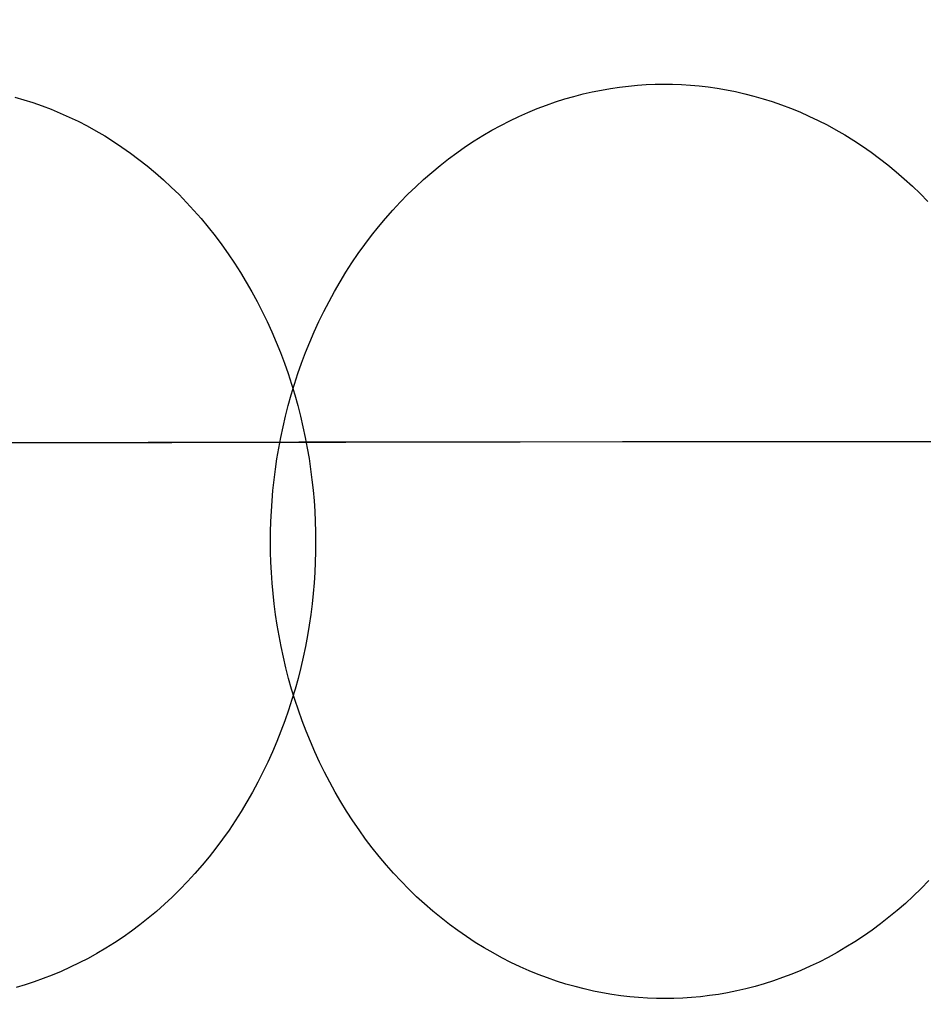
# Model space of a CAD drawing. Header units: millimetres. Extents: x -2852 to 102, y -106 to 97.
# Tile 118 of 256: x -2631 to -2617, y -12 to 3. Entities that reach past the tile are written whole.
import ezdxf

# ---------------------------------------------------------------- set-up
doc = ezdxf.new("R2010")
doc.units = ezdxf.units.MM
doc.header["$MEASUREMENT"] = 0
doc.layers.add('Predefinito', color=5, linetype='Continuous')

msp = doc.modelspace()

# ---------------------------------------------------------------- linework, layer by layer
at = {"layer": 'Predefinito', "extrusion": (-0.001367, 0.999999, 0)}
for points in [[(1899.675, 1028.426), (1950.258, 936.031), (1967.4, 906.576), (1985.127, 877.47), (2004.656, 847.084), (2025.496, 816.669), (2036.395, 801.605), (2047.581, 786.753), (2059.049, 772.174), (2070.848, 757.863), (2082.852, 744.027), (2095.232, 730.528), (2107.74, 717.692), (2114.15, 711.428), (2120.669, 705.279), (2127.105, 699.424), (2133.652, 693.694), (2140.312, 688.097), (2147.091, 682.643), (2153.75, 677.524), (2160.526, 672.56), (2167.421, 667.763), (2174.437, 663.147), (2181.313, 658.884), (2188.305, 654.816), (2195.415, 650.956), (2202.643, 647.32), (2209.738, 644.036), (2216.937, 640.993), (2220.576, 639.566), (2224.24, 638.206), (2227.928, 636.914), (2231.641, 635.692), (2235.831, 634.409), (2240.048, 633.217), (2244.289, 632.118), (2248.553, 631.112), (2252.587, 630.248), (2256.638, 629.466), (2260.704, 628.764), (2264.783, 628.142), (2268.847, 627.604), (2272.92, 627.144), (2277, 626.761), (2281.087, 626.455), (2285.18, 626.225), (2289.276, 626.069), (2293.374, 625.988), (2297.474, 625.98), (2305.647, 626.178), (2313.808, 626.656), (2321.95, 627.406), (2330.063, 628.419), (2338.132, 629.686), (2346.159, 631.199), (2354.138, 632.953), (2362.062, 634.938), (2369.891, 637.139), (2377.656, 639.556), (2385.353, 642.184), (2392.976, 645.017), (2400.435, 648.013), (2407.813, 651.2), (2415.108, 654.575), (2422.316, 658.133), (2429.278, 661.787), (2436.148, 665.612), (2442.922, 669.605), (2449.594, 673.764), (2455.744, 677.809), (2461.797, 681.998), (2467.747, 686.333), (2473.588, 690.813), (2480.985, 696.836), (2488.178, 703.101), (2491.988, 706.596), (2495.734, 710.158), (2499.416, 713.788), (2503.033, 717.481), (2509.946, 724.917), (2516.606, 732.58), (2522.96, 740.381), (2529.076, 748.372), (2534.957, 756.525), (2540.622, 764.832), (2546.118, 773.325), (2551.424, 781.935), (2556.66, 790.821), (2561.74, 799.799), (2571.51, 817.968), (2626.828, 928.194), (2638.541, 949.732), (2651.216, 971.672), (2674.704, 1009.524), (2677.832, 1014.879), (2679.262, 1017.451), (2680.646, 1020.045), (2681.888, 1022.497), (2683.068, 1024.979), (2684.056, 1027.223), (2684.522, 1028.357), (2684.967, 1029.499)], [(1899.675, 1028.426), (1950.258, 936.031), (1967.4, 906.576), (1985.127, 877.47), (2004.656, 847.084), (2025.496, 816.669), (2036.395, 801.605), (2047.581, 786.753), (2059.049, 772.174), (2070.848, 757.863), (2082.852, 744.027), (2095.232, 730.528), (2107.74, 717.692), (2114.15, 711.428), (2120.669, 705.279), (2127.105, 699.424), (2133.652, 693.694), (2140.312, 688.097), (2147.091, 682.643), (2153.75, 677.524), (2160.526, 672.56), (2167.421, 667.763), (2174.437, 663.147), (2181.313, 658.884), (2188.305, 654.816), (2195.415, 650.956), (2202.643, 647.32), (2209.738, 644.036), (2216.937, 640.993), (2220.576, 639.566), (2224.24, 638.206), (2227.928, 636.914), (2231.641, 635.692), (2235.831, 634.409), (2240.048, 633.217), (2244.289, 632.118), (2248.553, 631.112), (2252.587, 630.248), (2256.638, 629.466), (2260.704, 628.764), (2264.783, 628.142), (2268.847, 627.604), (2272.92, 627.144), (2277, 626.761), (2281.087, 626.455), (2285.18, 626.225), (2289.276, 626.069), (2293.374, 625.988), (2297.474, 625.98), (2305.647, 626.178), (2313.808, 626.656), (2321.95, 627.406), (2330.063, 628.419), (2338.132, 629.686), (2346.159, 631.199), (2354.138, 632.953), (2362.062, 634.938), (2369.891, 637.139), (2377.656, 639.556), (2385.353, 642.184), (2392.976, 645.017), (2400.435, 648.013), (2407.813, 651.2), (2415.108, 654.575), (2422.316, 658.133), (2429.278, 661.787), (2436.148, 665.612), (2442.922, 669.605), (2449.594, 673.764), (2455.744, 677.809), (2461.797, 681.998), (2467.747, 686.333), (2473.588, 690.813), (2480.985, 696.836), (2488.178, 703.101), (2491.988, 706.596), (2495.734, 710.158), (2499.416, 713.788), (2503.033, 717.481), (2509.946, 724.917), (2516.606, 732.58), (2522.96, 740.381), (2529.076, 748.372), (2534.957, 756.525), (2540.622, 764.832), (2546.118, 773.325), (2551.424, 781.935), (2556.66, 790.821), (2561.74, 799.799), (2571.51, 817.968), (2626.828, 928.194), (2638.541, 949.732), (2651.216, 971.672), (2674.704, 1009.524), (2677.832, 1014.879), (2679.262, 1017.451), (2680.646, 1020.045), (2681.888, 1022.497), (2683.068, 1024.979), (2684.056, 1027.223), (2684.522, 1028.357), (2684.967, 1029.499)], [(1893.351, 1025.423), (1943.996, 932.904), (1961.196, 903.334), (1978.994, 874.095), (1998.617, 843.546), (2019.574, 812.937), (2030.542, 797.765), (2041.807, 782.796), (2053.363, 768.091), (2065.262, 753.644), (2077.379, 739.663), (2089.888, 726.008), (2102.541, 713.005), (2109.032, 706.653), (2115.637, 700.412), (2122.165, 694.465), (2128.81, 688.638), (2135.576, 682.942), (2142.469, 677.386), (2149.248, 672.164), (2156.152, 667.094), (2163.186, 662.189), (2170.353, 657.462), (2177.385, 653.09), (2184.546, 648.911), (2191.838, 644.939), (2199.261, 641.191), (2206.559, 637.799), (2213.976, 634.65), (2217.729, 633.171), (2221.511, 631.76), (2225.321, 630.418), (2229.159, 629.147), (2233.493, 627.811), (2237.855, 626.569), (2242.242, 625.424), (2246.651, 624.375), (2250.821, 623.475), (2255.007, 622.658), (2259.209, 621.925), (2263.423, 621.276), (2267.619, 620.713), (2271.823, 620.23), (2276.035, 619.828), (2280.251, 619.505), (2284.472, 619.261), (2288.695, 619.094), (2292.918, 619.003), (2297.141, 618.988), (2305.557, 619.179), (2313.955, 619.658), (2322.326, 620.416), (2330.662, 621.445), (2338.948, 622.733), (2347.185, 624.275), (2355.367, 626.062), (2363.489, 628.086), (2371.51, 630.329), (2379.462, 632.793), (2387.341, 635.472), (2395.142, 638.361), (2402.771, 641.415), (2410.318, 644.664), (2417.778, 648.104), (2425.148, 651.731), (2432.267, 655.457), (2439.292, 659.357), (2446.219, 663.43), (2453.044, 667.673), (2459.337, 671.801), (2465.533, 676.078), (2471.626, 680.506), (2477.611, 685.085), (2485.196, 691.244), (2492.573, 697.653), (2496.48, 701.227), (2500.322, 704.871), (2504.098, 708.583), (2507.806, 712.361), (2514.89, 719.962), (2521.71, 727.789), (2528.21, 735.751), (2534.46, 743.898), (2540.461, 752.2), (2546.234, 760.647), (2551.824, 769.271), (2557.214, 778.001), (2562.522, 786.996), (2567.664, 796.07), (2577.527, 814.391), (2632.823, 924.581), (2644.452, 945.982), (2657.018, 967.756), (2680.503, 1005.603), (2683.726, 1011.103), (2686.673, 1016.486), (2687.995, 1019.076), (2689.269, 1021.731), (2690.354, 1024.169), (2690.875, 1025.417), (2691.378, 1026.687)], [(1893.351, 1025.423), (1943.996, 932.904), (1961.196, 903.334), (1978.994, 874.095), (1998.617, 843.546), (2019.574, 812.937), (2030.542, 797.765), (2041.807, 782.796), (2053.363, 768.091), (2065.262, 753.644), (2077.379, 739.663), (2089.888, 726.008), (2102.541, 713.005), (2109.032, 706.653), (2115.637, 700.412), (2122.165, 694.465), (2128.81, 688.638), (2135.576, 682.942), (2142.469, 677.386), (2149.248, 672.164), (2156.152, 667.094), (2163.186, 662.189), (2170.353, 657.462), (2177.385, 653.09), (2184.546, 648.911), (2191.838, 644.939), (2199.261, 641.191), (2206.559, 637.799), (2213.976, 634.65), (2217.729, 633.171), (2221.511, 631.76), (2225.321, 630.418), (2229.159, 629.147), (2233.493, 627.811), (2237.855, 626.569), (2242.242, 625.424), (2246.651, 624.375), (2250.821, 623.475), (2255.007, 622.658), (2259.209, 621.925), (2263.423, 621.276), (2267.619, 620.713), (2271.823, 620.23), (2276.035, 619.828), (2280.251, 619.505), (2284.472, 619.261), (2288.695, 619.094), (2292.918, 619.003), (2297.141, 618.988), (2305.557, 619.179), (2313.955, 619.658), (2322.326, 620.416), (2330.662, 621.445), (2338.948, 622.733), (2347.185, 624.275), (2355.367, 626.062), (2363.489, 628.086), (2371.51, 630.329), (2379.462, 632.793), (2387.341, 635.472), (2395.142, 638.361), (2402.771, 641.415), (2410.318, 644.664), (2417.778, 648.104), (2425.148, 651.731), (2432.267, 655.457), (2439.292, 659.357), (2446.219, 663.43), (2453.044, 667.673), (2459.337, 671.801), (2465.533, 676.078), (2471.626, 680.506), (2477.611, 685.085), (2485.196, 691.244), (2492.573, 697.653), (2496.48, 701.227), (2500.322, 704.871), (2504.098, 708.583), (2507.806, 712.361), (2514.89, 719.962), (2521.71, 727.789), (2528.21, 735.751), (2534.46, 743.898), (2540.461, 752.2), (2546.234, 760.647), (2551.824, 769.271), (2557.214, 778.001), (2562.522, 786.996), (2567.664, 796.07), (2577.527, 814.391), (2632.823, 924.581), (2644.452, 945.982), (2657.018, 967.756), (2680.503, 1005.603), (2683.726, 1011.103), (2686.673, 1016.486), (2687.995, 1019.076), (2689.269, 1021.731), (2690.354, 1024.169), (2690.875, 1025.417), (2691.378, 1026.687)], [(2685.094, 1029.656), (2684.653, 1028.514), (2684.179, 1027.354), (2683.136, 1024.978), (2681.976, 1022.534), (2680.708, 1020.029), (2679.342, 1017.466), (2677.888, 1014.851), (2674.755, 1009.486), (2647.236, 964.812), (2634.885, 943.007), (2623.438, 921.608), (2573.472, 821.606), (2563.678, 803.183), (2553.533, 785.345), (2548.272, 776.653), (2542.857, 768.118), (2537.263, 759.741), (2531.47, 751.527), (2525.454, 743.478), (2519.193, 735.598), (2512.666, 727.889), (2505.848, 720.356), (2498.718, 713.001), (2495.03, 709.391), (2491.254, 705.827), (2487.39, 702.309), (2483.433, 698.838), (2479.382, 695.414), (2475.233, 692.037), (2469.344, 687.456), (2463.27, 682.973), (2457.021, 678.599), (2450.604, 674.339), (2444.025, 670.203), (2437.294, 666.199), (2430.418, 662.334), (2423.403, 658.618), (2416.259, 655.058), (2408.992, 651.662), (2401.61, 648.438), (2394.122, 645.395), (2386.533, 642.541), (2378.853, 639.883), (2371.089, 637.431), (2363.249, 635.192), (2355.339, 633.174), (2347.369, 631.385), (2339.345, 629.834), (2331.275, 628.529), (2323.167, 627.478), (2315.028, 626.688), (2306.867, 626.169), (2298.69, 625.929), (2294.598, 625.915), (2290.506, 625.974), (2286.413, 626.107), (2282.321, 626.315), (2278.232, 626.598), (2274.145, 626.958), (2270.062, 627.395), (2265.984, 627.912), (2261.911, 628.508), (2257.846, 629.185), (2253.788, 629.943), (2249.738, 630.785), (2245.698, 631.71), (2241.669, 632.721), (2237.651, 633.817), (2233.646, 635), (2229.972, 636.166), (2226.309, 637.405), (2222.658, 638.717), (2219.018, 640.1), (2215.391, 641.554), (2211.775, 643.077), (2204.58, 646.326), (2197.435, 649.84), (2190.34, 653.611), (2183.297, 657.63), (2176.306, 661.888), (2169.369, 666.379), (2162.486, 671.093), (2155.659, 676.022), (2148.889, 681.158), (2142.175, 686.492), (2135.521, 692.017), (2128.926, 697.724), (2122.392, 703.605), (2115.919, 709.651), (2109.508, 715.854), (2096.88, 728.7), (2084.513, 742.076), (2072.418, 755.915), (2060.6, 770.152), (2049.07, 784.721), (2037.834, 799.554), (2026.9, 814.587), (2005.974, 844.986), (1986.355, 875.387), (1968.108, 905.263), (1951.298, 934.083), (1899.711, 1028.227)], [(2685.094, 1029.656), (2684.653, 1028.514), (2684.179, 1027.354), (2683.136, 1024.978), (2681.976, 1022.534), (2680.708, 1020.029), (2679.342, 1017.466), (2677.888, 1014.851), (2674.755, 1009.486), (2647.236, 964.812), (2634.885, 943.007), (2623.438, 921.608), (2573.472, 821.606), (2563.678, 803.183), (2553.533, 785.345), (2548.272, 776.653), (2542.857, 768.118), (2537.263, 759.741), (2531.47, 751.527), (2525.454, 743.478), (2519.193, 735.598), (2512.666, 727.889), (2505.848, 720.356), (2498.718, 713.001), (2495.03, 709.391), (2491.254, 705.827), (2487.39, 702.309), (2483.433, 698.838), (2479.382, 695.414), (2475.233, 692.037), (2469.344, 687.456), (2463.27, 682.973), (2457.021, 678.599), (2450.604, 674.339), (2444.025, 670.203), (2437.294, 666.199), (2430.418, 662.334), (2423.403, 658.618), (2416.259, 655.058), (2408.992, 651.662), (2401.61, 648.438), (2394.122, 645.395), (2386.533, 642.541), (2378.853, 639.883), (2371.089, 637.431), (2363.249, 635.192), (2355.339, 633.174), (2347.369, 631.385), (2339.345, 629.834), (2331.275, 628.529), (2323.167, 627.478), (2315.028, 626.688), (2306.867, 626.169), (2298.69, 625.929), (2294.598, 625.915), (2290.506, 625.974), (2286.413, 626.107), (2282.321, 626.315), (2278.232, 626.598), (2274.145, 626.958), (2270.062, 627.395), (2265.984, 627.912), (2261.911, 628.508), (2257.846, 629.185), (2253.788, 629.943), (2249.738, 630.785), (2245.698, 631.71), (2241.669, 632.721), (2237.651, 633.817), (2233.646, 635), (2229.972, 636.166), (2226.309, 637.405), (2222.658, 638.717), (2219.018, 640.1), (2215.391, 641.554), (2211.775, 643.077), (2204.58, 646.326), (2197.435, 649.84), (2190.34, 653.611), (2183.297, 657.63), (2176.306, 661.888), (2169.369, 666.379), (2162.486, 671.093), (2155.659, 676.022), (2148.889, 681.158), (2142.175, 686.492), (2135.521, 692.017), (2128.926, 697.724), (2122.392, 703.605), (2115.919, 709.651), (2109.508, 715.854), (2096.88, 728.7), (2084.513, 742.076), (2072.418, 755.915), (2060.6, 770.152), (2049.07, 784.721), (2037.834, 799.554), (2026.9, 814.587), (2005.974, 844.986), (1986.355, 875.387), (1968.108, 905.263), (1951.298, 934.083), (1899.711, 1028.227)], [(1905.998, 1031.428), (1956.521, 939.158), (1973.605, 909.817), (1991.259, 880.845), (2010.696, 850.623), (2031.419, 820.401), (2042.247, 805.445), (2053.356, 790.71), (2064.735, 776.257), (2076.434, 762.081), (2088.326, 748.391), (2100.577, 735.049), (2112.94, 722.379), (2119.268, 716.204), (2125.7, 710.146), (2132.045, 704.384), (2138.494, 698.749), (2145.048, 693.251), (2151.712, 687.9), (2158.253, 682.884), (2164.9, 678.025), (2171.656, 673.337), (2178.522, 668.832), (2185.241, 664.679), (2192.064, 660.721), (2198.993, 656.973), (2206.025, 653.449), (2212.916, 650.273), (2219.899, 647.335), (2223.423, 645.961), (2226.969, 644.652), (2230.536, 643.41), (2234.124, 642.237), (2238.17, 641.007), (2242.241, 639.865), (2246.337, 638.812), (2250.455, 637.848), (2254.353, 637.022), (2258.268, 636.273), (2262.199, 635.602), (2266.144, 635.009), (2270.075, 634.496), (2274.016, 634.058), (2277.966, 633.694), (2281.924, 633.405), (2285.888, 633.189), (2289.857, 633.045), (2293.83, 632.973), (2297.806, 632.972), (2305.737, 633.178), (2313.662, 633.655), (2321.574, 634.396), (2329.464, 635.393), (2337.317, 636.638), (2345.134, 638.124), (2352.908, 639.844), (2360.634, 641.791), (2368.271, 643.949), (2375.85, 646.319), (2383.365, 648.896), (2390.811, 651.674), (2398.098, 654.612), (2405.308, 657.737), (2412.438, 661.046), (2419.484, 664.534), (2426.289, 668.117), (2433.005, 671.866), (2439.624, 675.779), (2446.144, 679.855), (2452.151, 683.816), (2458.061, 687.918), (2463.868, 692.16), (2469.565, 696.541), (2476.774, 702.428), (2483.783, 708.55), (2487.496, 711.964), (2491.146, 715.445), (2494.735, 718.992), (2498.261, 722.602), (2505.002, 729.873), (2511.502, 737.37), (2517.71, 745.011), (2523.692, 752.846), (2529.453, 760.85), (2535.011, 769.017), (2540.411, 777.379), (2545.634, 785.869), (2550.797, 794.646), (2555.815, 803.528), (2565.493, 821.545), (2620.832, 931.806), (2632.631, 953.483), (2645.413, 975.588), (2668.906, 1013.445), (2671.937, 1018.654), (2673.307, 1021.13), (2674.619, 1023.605), (2675.781, 1025.918), (2676.867, 1028.226), (2677.757, 1030.277), (2678.17, 1031.297), (2678.557, 1032.31)], [(1905.998, 1031.428), (1956.521, 939.158), (1973.605, 909.817), (1991.259, 880.845), (2010.696, 850.623), (2031.419, 820.401), (2042.247, 805.445), (2053.356, 790.71), (2064.735, 776.257), (2076.434, 762.081), (2088.326, 748.391), (2100.577, 735.049), (2112.94, 722.379), (2119.268, 716.204), (2125.7, 710.146), (2132.045, 704.384), (2138.494, 698.749), (2145.048, 693.251), (2151.712, 687.9), (2158.253, 682.884), (2164.9, 678.025), (2171.656, 673.337), (2178.522, 668.832), (2185.241, 664.679), (2192.064, 660.721), (2198.993, 656.973), (2206.025, 653.449), (2212.916, 650.273), (2219.899, 647.335), (2223.423, 645.961), (2226.969, 644.652), (2230.536, 643.41), (2234.124, 642.237), (2238.17, 641.007), (2242.241, 639.865), (2246.337, 638.812), (2250.455, 637.848), (2254.353, 637.022), (2258.268, 636.273), (2262.199, 635.602), (2266.144, 635.009), (2270.075, 634.496), (2274.016, 634.058), (2277.966, 633.694), (2281.924, 633.405), (2285.888, 633.189), (2289.857, 633.045), (2293.83, 632.973), (2297.806, 632.972), (2305.737, 633.178), (2313.662, 633.655), (2321.574, 634.396), (2329.464, 635.393), (2337.317, 636.638), (2345.134, 638.124), (2352.908, 639.844), (2360.634, 641.791), (2368.271, 643.949), (2375.85, 646.319), (2383.365, 648.896), (2390.811, 651.674), (2398.098, 654.612), (2405.308, 657.737), (2412.438, 661.046), (2419.484, 664.534), (2426.289, 668.117), (2433.005, 671.866), (2439.624, 675.779), (2446.144, 679.855), (2452.151, 683.816), (2458.061, 687.918), (2463.868, 692.16), (2469.565, 696.541), (2476.774, 702.428), (2483.783, 708.55), (2487.496, 711.964), (2491.146, 715.445), (2494.735, 718.992), (2498.261, 722.602), (2505.002, 729.873), (2511.502, 737.37), (2517.71, 745.011), (2523.692, 752.846), (2529.453, 760.85), (2535.011, 769.017), (2540.411, 777.379), (2545.634, 785.869), (2550.797, 794.646), (2555.815, 803.528), (2565.493, 821.545), (2620.832, 931.806), (2632.631, 953.483), (2645.413, 975.588), (2668.906, 1013.445), (2671.937, 1018.654), (2673.307, 1021.13), (2674.619, 1023.605), (2675.781, 1025.918), (2676.867, 1028.226), (2677.757, 1030.277), (2678.17, 1031.297), (2678.557, 1032.31)], [(1899.675, 1028.426), (1950.258, 936.031), (1967.4, 906.576), (1985.127, 877.47), (2004.656, 847.084), (2025.496, 816.669), (2036.395, 801.605), (2047.581, 786.753), (2059.049, 772.174), (2070.848, 757.863), (2082.852, 744.027), (2095.232, 730.528), (2107.74, 717.692), (2114.15, 711.428), (2120.669, 705.279), (2127.105, 699.424), (2133.652, 693.694), (2140.312, 688.097), (2147.091, 682.643), (2153.75, 677.524), (2160.526, 672.56), (2167.421, 667.763), (2174.437, 663.147), (2181.313, 658.884), (2188.305, 654.816), (2195.415, 650.956), (2202.643, 647.32), (2209.738, 644.036), (2216.937, 640.993), (2220.576, 639.566), (2224.24, 638.206), (2227.928, 636.914), (2231.641, 635.692), (2235.831, 634.409), (2240.048, 633.217), (2244.289, 632.118), (2248.553, 631.112), (2252.587, 630.248), (2256.638, 629.466), (2260.704, 628.764), (2264.783, 628.142), (2268.847, 627.604), (2272.92, 627.144), (2277, 626.761), (2281.087, 626.455), (2285.18, 626.225), (2289.276, 626.069), (2293.374, 625.988), (2297.474, 625.98), (2305.647, 626.178), (2313.808, 626.656), (2321.95, 627.406), (2330.063, 628.419), (2338.132, 629.686), (2346.159, 631.199), (2354.138, 632.953), (2362.062, 634.938), (2369.891, 637.139), (2377.656, 639.556), (2385.353, 642.184), (2392.976, 645.017), (2400.435, 648.013), (2407.813, 651.2), (2415.108, 654.575), (2422.316, 658.133), (2429.278, 661.787), (2436.148, 665.612), (2442.922, 669.605), (2449.594, 673.764), (2455.744, 677.809), (2461.797, 681.998), (2467.747, 686.333), (2473.588, 690.813), (2480.985, 696.836), (2488.178, 703.101), (2491.988, 706.596), (2495.734, 710.158), (2499.416, 713.788), (2503.033, 717.481), (2509.946, 724.917), (2516.606, 732.58), (2522.96, 740.381), (2529.076, 748.372), (2534.957, 756.525), (2540.622, 764.832), (2546.118, 773.325), (2551.424, 781.935), (2556.66, 790.821), (2561.74, 799.799), (2571.51, 817.968), (2626.828, 928.194), (2638.541, 949.732), (2651.216, 971.672), (2674.704, 1009.524), (2677.832, 1014.879), (2679.262, 1017.451), (2680.646, 1020.045), (2681.888, 1022.497), (2683.068, 1024.979), (2684.056, 1027.223), (2684.522, 1028.357), (2684.967, 1029.499)], [(1899.675, 1028.426), (1950.258, 936.031), (1967.4, 906.576), (1985.127, 877.47), (2004.656, 847.084), (2025.496, 816.669), (2036.395, 801.605), (2047.581, 786.753), (2059.049, 772.174), (2070.848, 757.863), (2082.852, 744.027), (2095.232, 730.528), (2107.74, 717.692), (2114.15, 711.428), (2120.669, 705.279), (2127.105, 699.424), (2133.652, 693.694), (2140.312, 688.097), (2147.091, 682.643), (2153.75, 677.524), (2160.526, 672.56), (2167.421, 667.763), (2174.437, 663.147), (2181.313, 658.884), (2188.305, 654.816), (2195.415, 650.956), (2202.643, 647.32), (2209.738, 644.036), (2216.937, 640.993), (2220.576, 639.566), (2224.24, 638.206), (2227.928, 636.914), (2231.641, 635.692), (2235.831, 634.409), (2240.048, 633.217), (2244.289, 632.118), (2248.553, 631.112), (2252.587, 630.248), (2256.638, 629.466), (2260.704, 628.764), (2264.783, 628.142), (2268.847, 627.604), (2272.92, 627.144), (2277, 626.761), (2281.087, 626.455), (2285.18, 626.225), (2289.276, 626.069), (2293.374, 625.988), (2297.474, 625.98), (2305.647, 626.178), (2313.808, 626.656), (2321.95, 627.406), (2330.063, 628.419), (2338.132, 629.686), (2346.159, 631.199), (2354.138, 632.953), (2362.062, 634.938), (2369.891, 637.139), (2377.656, 639.556), (2385.353, 642.184), (2392.976, 645.017), (2400.435, 648.013), (2407.813, 651.2), (2415.108, 654.575), (2422.316, 658.133), (2429.278, 661.787), (2436.148, 665.612), (2442.922, 669.605), (2449.594, 673.764), (2455.744, 677.809), (2461.797, 681.998), (2467.747, 686.333), (2473.588, 690.813), (2480.985, 696.836), (2488.178, 703.101), (2491.988, 706.596), (2495.734, 710.158), (2499.416, 713.788), (2503.033, 717.481), (2509.946, 724.917), (2516.606, 732.58), (2522.96, 740.381), (2529.076, 748.372), (2534.957, 756.525), (2540.622, 764.832), (2546.118, 773.325), (2551.424, 781.935), (2556.66, 790.821), (2561.74, 799.799), (2571.51, 817.968), (2626.828, 928.194), (2638.541, 949.732), (2651.216, 971.672), (2674.704, 1009.524), (2677.832, 1014.879), (2679.262, 1017.451), (2680.646, 1020.045), (2681.888, 1022.497), (2683.068, 1024.979), (2684.056, 1027.223), (2684.522, 1028.357), (2684.967, 1029.499)]]:
    msp.add_lwpolyline(points, dxfattribs=at)
at = {"layer": 'Predefinito', "extrusion": (-0.51608, -0.000705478, 0.85654)}
msp.add_lwpolyline([(1.524, -1777.959), (1.369, -1777.958), (1.212, -1777.952), (1.054, -1777.944), (0.895, -1777.931), (0.735, -1777.915), (0.574, -1777.895), (0.413, -1777.871), (0.251, -1777.843), (0.088, -1777.81), (-0.075, -1777.774), (-0.238, -1777.734), (-0.402, -1777.689), (-0.565, -1777.64), (-0.728, -1777.587), (-0.89, -1777.53), (-1.052, -1777.468), (-1.213, -1777.402), (-1.374, -1777.331), (-1.533, -1777.257), (-1.691, -1777.177), (-1.847, -1777.094), (-2.002, -1777.006), (-2.155, -1776.914), (-2.306, -1776.818), (-2.455, -1776.718), (-2.602, -1776.614), (-2.746, -1776.506), (-2.888, -1776.394), (-3.027, -1776.278), (-3.163, -1776.159), (-3.296, -1776.036), (-3.425, -1775.909), (-3.552, -1775.779), (-3.675, -1775.646), (-3.794, -1775.51), (-3.91, -1775.371), (-4.022, -1775.23), (-4.13, -1775.086), (-4.234, -1774.939), (-4.335, -1774.79), (-4.431, -1774.639), (-4.523, -1774.486), (-4.61, -1774.331), (-4.694, -1774.174), (-4.773, -1774.017), (-4.848, -1773.857), (-4.918, -1773.697), (-4.984, -1773.536), (-5.046, -1773.374), (-5.103, -1773.212), (-5.157, -1773.049), (-5.205, -1772.886), (-5.25, -1772.722), (-5.29, -1772.559), (-5.327, -1772.396), (-5.359, -1772.233), (-5.387, -1772.071), (-5.411, -1771.909), (-5.431, -1771.748), (-5.447, -1771.588), (-5.46, -1771.429), (-5.469, -1771.271), (-5.474, -1771.115), (-5.476, -1770.959), (-5.474, -1770.804), (-5.469, -1770.647), (-5.46, -1770.489), (-5.447, -1770.33), (-5.431, -1770.17), (-5.411, -1770.01), (-5.387, -1769.848), (-5.359, -1769.686), (-5.327, -1769.523), (-5.29, -1769.36), (-5.25, -1769.197), (-5.205, -1769.033), (-5.157, -1768.87), (-5.103, -1768.707), (-5.046, -1768.545), (-4.984, -1768.383), (-4.918, -1768.222), (-4.848, -1768.061), (-4.773, -1767.902), (-4.694, -1767.744), (-4.61, -1767.588), (-4.523, -1767.433), (-4.431, -1767.28), (-4.335, -1767.129), (-4.234, -1766.98), (-4.13, -1766.833), (-4.022, -1766.689), (-3.91, -1766.547), (-3.794, -1766.408), (-3.675, -1766.272), (-3.552, -1766.139), (-3.425, -1766.01), (-3.296, -1765.883), (-3.163, -1765.76), (-3.027, -1765.641), (-2.888, -1765.525), (-2.746, -1765.413), (-2.602, -1765.305), (-2.455, -1765.201), (-2.306, -1765.1), (-2.155, -1765.004), (-2.002, -1764.913), (-1.847, -1764.825), (-1.691, -1764.741), (-1.533, -1764.662), (-1.374, -1764.587), (-1.213, -1764.517), (-1.052, -1764.451), (-0.89, -1764.389), (-0.728, -1764.332), (-0.565, -1764.278), (-0.402, -1764.23), (-0.238, -1764.185), (-0.075, -1764.145), (0.088, -1764.108), (0.251, -1764.076), (0.413, -1764.048), (0.574, -1764.024), (0.735, -1764.004), (0.895, -1763.988), (1.054, -1763.975), (1.212, -1763.966), (1.369, -1763.961), (1.524, -1763.959), (1.68, -1763.961), (1.836, -1763.966), (1.994, -1763.975), (2.153, -1763.988), (2.313, -1764.004), (2.474, -1764.024), (2.636, -1764.048), (2.798, -1764.076), (2.961, -1764.108), (3.124, -1764.145), (3.287, -1764.185), (3.45, -1764.23), (3.614, -1764.278), (3.777, -1764.332), (3.939, -1764.389), (4.101, -1764.451), (4.262, -1764.517), (4.422, -1764.587), (4.582, -1764.662), (4.739, -1764.741), (4.896, -1764.825), (5.051, -1764.913), (5.204, -1765.004), (5.355, -1765.1), (5.504, -1765.201), (5.65, -1765.305), (5.795, -1765.413), (5.936, -1765.525), (6.075, -1765.641), (6.211, -1765.76), (6.344, -1765.883), (6.474, -1766.01), (6.601, -1766.139), (6.724, -1766.272), (6.843, -1766.408), (6.959, -1766.547), (7.071, -1766.689), (7.179, -1766.833), (7.283, -1766.98), (7.383, -1767.129), (7.479, -1767.28), (7.571, -1767.433), (7.659, -1767.588), (7.742, -1767.744), (7.821, -1767.902), (7.896, -1768.061), (7.967, -1768.222), (8.033, -1768.383), (8.095, -1768.545), (8.152, -1768.707), (8.205, -1768.87), (8.254, -1769.033), (8.299, -1769.197), (8.339, -1769.36), (8.375, -1769.523), (8.407, -1769.686), (8.436, -1769.848), (8.46, -1770.01), (8.48, -1770.17), (8.496, -1770.33), (8.509, -1770.489), (8.517, -1770.647), (8.523, -1770.804), (8.524, -1770.959), (8.523, -1771.115), (8.517, -1771.271), (8.509, -1771.429), (8.496, -1771.588), (8.48, -1771.748), (8.46, -1771.909), (8.436, -1772.071), (8.407, -1772.233), (8.375, -1772.396), (8.339, -1772.559), (8.299, -1772.722), (8.254, -1772.886), (8.205, -1773.049), (8.152, -1773.212), (8.095, -1773.374), (8.033, -1773.536), (7.967, -1773.697), (7.896, -1773.857), (7.821, -1774.017), (7.742, -1774.174), (7.659, -1774.331), (7.571, -1774.486), (7.479, -1774.639), (7.383, -1774.79), (7.283, -1774.939), (7.179, -1775.086), (7.071, -1775.23), (6.959, -1775.371), (6.843, -1775.51), (6.724, -1775.646), (6.601, -1775.779), (6.474, -1775.909), (6.344, -1776.036), (6.211, -1776.159), (6.075, -1776.278), (5.936, -1776.394), (5.795, -1776.506), (5.65, -1776.614), (5.504, -1776.718), (5.355, -1776.818), (5.204, -1776.914), (5.051, -1777.006), (4.896, -1777.094), (4.739, -1777.177), (4.582, -1777.257), (4.422, -1777.331), (4.262, -1777.402), (4.101, -1777.468), (3.939, -1777.53), (3.777, -1777.587), (3.614, -1777.64), (3.45, -1777.689), (3.287, -1777.734), (3.124, -1777.774), (2.961, -1777.81), (2.798, -1777.843), (2.636, -1777.871), (2.474, -1777.895), (2.313, -1777.915), (2.153, -1777.931), (1.994, -1777.944), (1.836, -1777.952), (1.68, -1777.958), (1.524, -1777.959)], dxfattribs=at)
msp.add_lwpolyline([(1.524, -1777.959), (1.369, -1777.958), (1.212, -1777.952), (1.054, -1777.944), (0.895, -1777.931), (0.735, -1777.915), (0.574, -1777.895), (0.413, -1777.871), (0.251, -1777.843), (0.088, -1777.81), (-0.075, -1777.774), (-0.238, -1777.734), (-0.402, -1777.689), (-0.565, -1777.64), (-0.728, -1777.587), (-0.89, -1777.53), (-1.052, -1777.468), (-1.213, -1777.402), (-1.374, -1777.331), (-1.533, -1777.257), (-1.691, -1777.177), (-1.847, -1777.094), (-2.002, -1777.006), (-2.155, -1776.914), (-2.306, -1776.818), (-2.455, -1776.718), (-2.602, -1776.614), (-2.746, -1776.506), (-2.888, -1776.394), (-3.027, -1776.278), (-3.163, -1776.159), (-3.296, -1776.036), (-3.425, -1775.909), (-3.552, -1775.779), (-3.675, -1775.646), (-3.794, -1775.51), (-3.91, -1775.371), (-4.022, -1775.23), (-4.13, -1775.086), (-4.234, -1774.939), (-4.335, -1774.79), (-4.431, -1774.639), (-4.523, -1774.486), (-4.61, -1774.331), (-4.694, -1774.174), (-4.773, -1774.017), (-4.848, -1773.857), (-4.918, -1773.697), (-4.984, -1773.536), (-5.046, -1773.374), (-5.103, -1773.212), (-5.157, -1773.049), (-5.205, -1772.886), (-5.25, -1772.722), (-5.29, -1772.559), (-5.327, -1772.396), (-5.359, -1772.233), (-5.387, -1772.071), (-5.411, -1771.909), (-5.431, -1771.748), (-5.447, -1771.588), (-5.46, -1771.429), (-5.469, -1771.271), (-5.474, -1771.115), (-5.476, -1770.959), (-5.474, -1770.804), (-5.469, -1770.647), (-5.46, -1770.489), (-5.447, -1770.33), (-5.431, -1770.17), (-5.411, -1770.01), (-5.387, -1769.848), (-5.359, -1769.686), (-5.327, -1769.523), (-5.29, -1769.36), (-5.25, -1769.197), (-5.205, -1769.033), (-5.157, -1768.87), (-5.103, -1768.707), (-5.046, -1768.545), (-4.984, -1768.383), (-4.918, -1768.222), (-4.848, -1768.061), (-4.773, -1767.902), (-4.694, -1767.744), (-4.61, -1767.588), (-4.523, -1767.433), (-4.431, -1767.28), (-4.335, -1767.129), (-4.234, -1766.98), (-4.13, -1766.833), (-4.022, -1766.689), (-3.91, -1766.547), (-3.794, -1766.408), (-3.675, -1766.272), (-3.552, -1766.139), (-3.425, -1766.01), (-3.296, -1765.883), (-3.163, -1765.76), (-3.027, -1765.641), (-2.888, -1765.525), (-2.746, -1765.413), (-2.602, -1765.305), (-2.455, -1765.201), (-2.306, -1765.1), (-2.155, -1765.004), (-2.002, -1764.913), (-1.847, -1764.825), (-1.691, -1764.741), (-1.533, -1764.662), (-1.374, -1764.587), (-1.213, -1764.517), (-1.052, -1764.451), (-0.89, -1764.389), (-0.728, -1764.332), (-0.565, -1764.278), (-0.402, -1764.23), (-0.238, -1764.185), (-0.075, -1764.145), (0.088, -1764.108), (0.251, -1764.076), (0.413, -1764.048), (0.574, -1764.024), (0.735, -1764.004), (0.895, -1763.988), (1.054, -1763.975), (1.212, -1763.966), (1.369, -1763.961), (1.524, -1763.959), (1.68, -1763.961), (1.836, -1763.966), (1.994, -1763.975), (2.153, -1763.988), (2.313, -1764.004), (2.474, -1764.024), (2.636, -1764.048), (2.798, -1764.076), (2.961, -1764.108), (3.124, -1764.145), (3.287, -1764.185), (3.45, -1764.23), (3.614, -1764.278), (3.777, -1764.332), (3.939, -1764.389), (4.101, -1764.451), (4.262, -1764.517), (4.422, -1764.587), (4.582, -1764.662), (4.739, -1764.741), (4.896, -1764.825), (5.051, -1764.913), (5.204, -1765.004), (5.355, -1765.1), (5.504, -1765.201), (5.65, -1765.305), (5.795, -1765.413), (5.936, -1765.525), (6.075, -1765.641), (6.211, -1765.76), (6.344, -1765.883), (6.474, -1766.01), (6.601, -1766.139), (6.724, -1766.272), (6.843, -1766.408), (6.959, -1766.547), (7.071, -1766.689), (7.179, -1766.833), (7.283, -1766.98), (7.383, -1767.129), (7.479, -1767.28), (7.571, -1767.433), (7.659, -1767.588), (7.742, -1767.744), (7.821, -1767.902), (7.896, -1768.061), (7.967, -1768.222), (8.033, -1768.383), (8.095, -1768.545), (8.152, -1768.707), (8.205, -1768.87), (8.254, -1769.033), (8.299, -1769.197), (8.339, -1769.36), (8.375, -1769.523), (8.407, -1769.686), (8.436, -1769.848), (8.46, -1770.01), (8.48, -1770.17), (8.496, -1770.33), (8.509, -1770.489), (8.517, -1770.647), (8.523, -1770.804), (8.524, -1770.959), (8.523, -1771.115), (8.517, -1771.271), (8.509, -1771.429), (8.496, -1771.588), (8.48, -1771.748), (8.46, -1771.909), (8.436, -1772.071), (8.407, -1772.233), (8.375, -1772.396), (8.339, -1772.559), (8.299, -1772.722), (8.254, -1772.886), (8.205, -1773.049), (8.152, -1773.212), (8.095, -1773.374), (8.033, -1773.536), (7.967, -1773.697), (7.896, -1773.857), (7.821, -1774.017), (7.742, -1774.174), (7.659, -1774.331), (7.571, -1774.486), (7.479, -1774.639), (7.383, -1774.79), (7.283, -1774.939), (7.179, -1775.086), (7.071, -1775.23), (6.959, -1775.371), (6.843, -1775.51), (6.724, -1775.646), (6.601, -1775.779), (6.474, -1775.909), (6.344, -1776.036), (6.211, -1776.159), (6.075, -1776.278), (5.936, -1776.394), (5.795, -1776.506), (5.65, -1776.614), (5.504, -1776.718), (5.355, -1776.818), (5.204, -1776.914), (5.051, -1777.006), (4.896, -1777.094), (4.739, -1777.177), (4.582, -1777.257), (4.422, -1777.331), (4.262, -1777.402), (4.101, -1777.468), (3.939, -1777.53), (3.777, -1777.587), (3.614, -1777.64), (3.45, -1777.689), (3.287, -1777.734), (3.124, -1777.774), (2.961, -1777.81), (2.798, -1777.843), (2.636, -1777.871), (2.474, -1777.895), (2.313, -1777.915), (2.153, -1777.931), (1.994, -1777.944), (1.836, -1777.952), (1.68, -1777.958), (1.524, -1777.959)], dxfattribs=at)
at = {"layer": 'Predefinito'}
for points in [[(-2627.258, -5.116, 913.947), (-2627.257, -4.96, 913.948), (-2627.253, -4.804, 913.95), (-2627.245, -4.646, 913.955), (-2627.235, -4.487, 913.961), (-2627.221, -4.327, 913.969), (-2627.204, -4.166, 913.98), (-2627.183, -4.004, 913.992), (-2627.16, -3.842, 914.006), (-2627.132, -3.679, 914.023), (-2627.101, -3.516, 914.041), (-2627.067, -3.353, 914.061), (-2627.028, -3.189, 914.084), (-2626.986, -3.026, 914.109), (-2626.941, -2.863, 914.136), (-2626.892, -2.701, 914.165), (-2626.839, -2.539, 914.196), (-2626.782, -2.377, 914.23), (-2626.721, -2.217, 914.266), (-2626.657, -2.058, 914.304), (-2626.589, -1.9, 914.344), (-2626.518, -1.743, 914.386), (-2626.442, -1.588, 914.431), (-2626.363, -1.435, 914.478), (-2626.281, -1.284, 914.526), (-2626.195, -1.135, 914.577), (-2626.105, -0.988, 914.63), (-2626.012, -0.844, 914.685), (-2625.916, -0.702, 914.742), (-2625.816, -0.563, 914.801), (-2625.714, -0.427, 914.861), (-2625.608, -0.294, 914.924), (-2625.499, -0.164, 914.988), (-2625.387, -0.037, 915.054), (-2625.273, 0.086, 915.122), (-2625.156, 0.206, 915.191), (-2625.037, 0.322, 915.261), (-2624.915, 0.434, 915.333), (-2624.791, 0.542, 915.406), (-2624.664, 0.647, 915.481), (-2624.536, 0.747, 915.557), (-2624.406, 0.843, 915.633), (-2624.274, 0.935, 915.711), (-2624.141, 1.023, 915.79), (-2624.007, 1.107, 915.869), (-2623.871, 1.186, 915.949), (-2623.734, 1.261, 916.03), (-2623.596, 1.332, 916.112), (-2623.457, 1.398, 916.194), (-2623.318, 1.46, 916.276), (-2623.178, 1.518, 916.358), (-2623.037, 1.571, 916.441), (-2622.897, 1.62, 916.524), (-2622.756, 1.665, 916.607), (-2622.616, 1.705, 916.69), (-2622.475, 1.742, 916.773), (-2622.335, 1.774, 916.855), (-2622.195, 1.802, 916.938), (-2622.056, 1.827, 917.02), (-2621.918, 1.847, 917.101), (-2621.78, 1.863, 917.183), (-2621.643, 1.876, 917.264), (-2621.507, 1.885, 917.344), (-2621.372, 1.891, 917.423), (-2621.238, 1.892, 917.502), (-2621.104, 1.891, 917.581), (-2620.969, 1.886, 917.661), (-2620.833, 1.877, 917.741), (-2620.696, 1.865, 917.822), (-2620.558, 1.849, 917.903), (-2620.42, 1.829, 917.985), (-2620.281, 1.805, 918.067), (-2620.141, 1.777, 918.149), (-2620.001, 1.745, 918.232), (-2619.86, 1.709, 918.315), (-2619.719, 1.669, 918.398), (-2619.579, 1.625, 918.481), (-2619.438, 1.576, 918.563), (-2619.298, 1.523, 918.646), (-2619.157, 1.466, 918.729), (-2619.018, 1.404, 918.811), (-2618.879, 1.338, 918.893), (-2618.741, 1.268, 918.974), (-2618.604, 1.193, 919.055), (-2618.468, 1.114, 919.135), (-2618.333, 1.031, 919.215), (-2618.199, 0.944, 919.293), (-2618.067, 0.852, 919.371), (-2617.937, 0.756, 919.448), (-2617.809, 0.656, 919.523), (-2617.682, 0.552, 919.598), (-2617.558, 0.444, 919.671), (-2617.435, 0.332, 919.743), (-2617.316, 0.217, 919.814), (-2617.198, 0.097, 919.883)], [(-2627.258, -5.116, 913.947), (-2627.257, -4.96, 913.948), (-2627.253, -4.804, 913.95), (-2627.245, -4.646, 913.955), (-2627.235, -4.487, 913.961), (-2627.221, -4.327, 913.969), (-2627.204, -4.166, 913.98), (-2627.183, -4.004, 913.992), (-2627.16, -3.842, 914.006), (-2627.132, -3.679, 914.023), (-2627.101, -3.516, 914.041), (-2627.067, -3.353, 914.061), (-2627.028, -3.189, 914.084), (-2626.986, -3.026, 914.109), (-2626.941, -2.863, 914.136), (-2626.892, -2.701, 914.165), (-2626.839, -2.539, 914.196), (-2626.782, -2.377, 914.23), (-2626.721, -2.217, 914.266), (-2626.657, -2.058, 914.304), (-2626.589, -1.9, 914.344), (-2626.518, -1.743, 914.386), (-2626.442, -1.588, 914.431), (-2626.363, -1.435, 914.478), (-2626.281, -1.284, 914.526), (-2626.195, -1.135, 914.577), (-2626.105, -0.988, 914.63), (-2626.012, -0.844, 914.685), (-2625.916, -0.702, 914.742), (-2625.816, -0.563, 914.801), (-2625.714, -0.427, 914.861), (-2625.608, -0.294, 914.924), (-2625.499, -0.164, 914.988), (-2625.387, -0.037, 915.054), (-2625.273, 0.086, 915.122), (-2625.156, 0.206, 915.191), (-2625.037, 0.322, 915.261), (-2624.915, 0.434, 915.333), (-2624.791, 0.542, 915.406), (-2624.664, 0.647, 915.481), (-2624.536, 0.747, 915.557), (-2624.406, 0.843, 915.633), (-2624.274, 0.935, 915.711), (-2624.141, 1.023, 915.79), (-2624.007, 1.107, 915.869), (-2623.871, 1.186, 915.949), (-2623.734, 1.261, 916.03), (-2623.596, 1.332, 916.112), (-2623.457, 1.398, 916.194), (-2623.318, 1.46, 916.276), (-2623.178, 1.518, 916.358), (-2623.037, 1.571, 916.441), (-2622.897, 1.62, 916.524), (-2622.756, 1.665, 916.607), (-2622.616, 1.705, 916.69), (-2622.475, 1.742, 916.773), (-2622.335, 1.774, 916.855), (-2622.195, 1.802, 916.938), (-2622.056, 1.827, 917.02), (-2621.918, 1.847, 917.101), (-2621.78, 1.863, 917.183), (-2621.643, 1.876, 917.264), (-2621.507, 1.885, 917.344), (-2621.372, 1.891, 917.423), (-2621.238, 1.892, 917.502), (-2621.104, 1.891, 917.581), (-2620.969, 1.886, 917.661), (-2620.833, 1.877, 917.741), (-2620.696, 1.865, 917.822), (-2620.558, 1.849, 917.903), (-2620.42, 1.829, 917.985), (-2620.281, 1.805, 918.067), (-2620.141, 1.777, 918.149), (-2620.001, 1.745, 918.232), (-2619.86, 1.709, 918.315), (-2619.719, 1.669, 918.398), (-2619.579, 1.625, 918.481), (-2619.438, 1.576, 918.563), (-2619.298, 1.523, 918.646), (-2619.157, 1.466, 918.729), (-2619.018, 1.404, 918.811), (-2618.879, 1.338, 918.893), (-2618.741, 1.268, 918.974), (-2618.604, 1.193, 919.055), (-2618.468, 1.114, 919.135), (-2618.333, 1.031, 919.215), (-2618.199, 0.944, 919.293), (-2618.067, 0.852, 919.371), (-2617.937, 0.756, 919.448), (-2617.809, 0.656, 919.523), (-2617.682, 0.552, 919.598), (-2617.558, 0.444, 919.671), (-2617.435, 0.332, 919.743), (-2617.316, 0.217, 919.814), (-2617.198, 0.097, 919.883)], [(-2631.173, 1.694, 939.666), (-2631.034, 1.653, 939.752), (-2630.895, 1.609, 939.837), (-2630.756, 1.56, 939.923), (-2630.617, 1.507, 940.009), (-2630.479, 1.45, 940.094), (-2630.341, 1.389, 940.179), (-2630.204, 1.323, 940.264), (-2630.067, 1.252, 940.348), (-2629.932, 1.178, 940.432), (-2629.797, 1.099, 940.514), (-2629.664, 1.016, 940.597), (-2629.532, 0.928, 940.678), (-2629.402, 0.836, 940.758), (-2629.273, 0.74, 940.838), (-2629.146, 0.64, 940.916), (-2629.021, 0.536, 940.993), (-2628.898, 0.428, 941.069), (-2628.778, 0.317, 941.143), (-2628.659, 0.201, 941.216), (-2628.543, 0.082, 941.288), (-2628.43, -0.041, 941.358), (-2628.319, -0.167, 941.426), (-2628.212, -0.297, 941.492), (-2628.107, -0.43, 941.557), (-2628.005, -0.566, 941.62), (-2627.906, -0.705, 941.68), (-2627.811, -0.846, 941.739), (-2627.719, -0.99, 941.796), (-2627.63, -1.137, 941.851), (-2627.544, -1.286, 941.903), (-2627.462, -1.437, 941.954), (-2627.384, -1.59, 942.002), (-2627.309, -1.744, 942.048), (-2627.238, -1.901, 942.092), (-2627.17, -2.058, 942.133), (-2627.107, -2.218, 942.173), (-2627.046, -2.378, 942.21), (-2626.99, -2.539, 942.245), (-2626.937, -2.701, 942.277), (-2626.888, -2.863, 942.307), (-2626.842, -3.026, 942.335), (-2626.801, -3.189, 942.361), (-2626.762, -3.352, 942.384), (-2626.728, -3.516, 942.405), (-2626.697, -3.679, 942.424), (-2626.669, -3.841, 942.441), (-2626.645, -4.003, 942.456), (-2626.625, -4.165, 942.469), (-2626.607, -4.326, 942.479), (-2626.593, -4.486, 942.488), (-2626.582, -4.645, 942.494), (-2626.574, -4.803, 942.499), (-2626.57, -4.959, 942.502), (-2626.568, -5.115, 942.503), (-2626.569, -5.27, 942.502), (-2626.574, -5.427, 942.499), (-2626.581, -5.585, 942.494), (-2626.591, -5.744, 942.488), (-2626.605, -5.904, 942.479), (-2626.622, -6.065, 942.469), (-2626.642, -6.226, 942.456), (-2626.666, -6.389, 942.441), (-2626.693, -6.551, 942.424), (-2626.724, -6.715, 942.405), (-2626.758, -6.878, 942.384), (-2626.795, -7.041, 942.361), (-2626.837, -7.205, 942.335), (-2626.882, -7.368, 942.307), (-2626.93, -7.53, 942.277), (-2626.983, -7.692, 942.245), (-2627.039, -7.853, 942.21), (-2627.099, -8.014, 942.173), (-2627.162, -8.173, 942.133), (-2627.229, -8.331, 942.092), (-2627.3, -8.487, 942.048), (-2627.374, -8.642, 942.002), (-2627.452, -8.795, 941.954), (-2627.534, -8.947, 941.903), (-2627.619, -9.096, 941.851), (-2627.707, -9.243, 941.796), (-2627.799, -9.387, 941.739), (-2627.894, -9.529, 941.68), (-2627.993, -9.668, 941.62), (-2628.094, -9.804, 941.557), (-2628.199, -9.937, 941.492), (-2628.306, -10.067, 941.426), (-2628.416, -10.194, 941.358), (-2628.529, -10.317, 941.288), (-2628.645, -10.436, 941.216), (-2628.763, -10.552, 941.143), (-2628.883, -10.664, 941.069), (-2629.006, -10.773, 940.993), (-2629.13, -10.877, 940.916), (-2629.257, -10.977, 940.838), (-2629.386, -11.074, 940.758), (-2629.516, -11.166, 940.678), (-2629.647, -11.254, 940.597), (-2629.78, -11.337, 940.514), (-2629.915, -11.417, 940.432), (-2630.05, -11.492, 940.348), (-2630.186, -11.562, 940.264), (-2630.323, -11.628, 940.179), (-2630.461, -11.69, 940.094), (-2630.599, -11.748, 940.009), (-2630.738, -11.801, 939.923), (-2630.876, -11.851, 939.837), (-2631.015, -11.895, 939.752), (-2631.154, -11.936, 939.666)], [(-2631.173, 1.694, 939.666), (-2631.034, 1.653, 939.752), (-2630.895, 1.609, 939.837), (-2630.756, 1.56, 939.923), (-2630.617, 1.507, 940.009), (-2630.479, 1.45, 940.094), (-2630.341, 1.389, 940.179), (-2630.204, 1.323, 940.264), (-2630.067, 1.252, 940.348), (-2629.932, 1.178, 940.432), (-2629.797, 1.099, 940.514), (-2629.664, 1.016, 940.597), (-2629.532, 0.928, 940.678), (-2629.402, 0.836, 940.758), (-2629.273, 0.74, 940.838), (-2629.146, 0.64, 940.916), (-2629.021, 0.536, 940.993), (-2628.898, 0.428, 941.069), (-2628.778, 0.317, 941.143), (-2628.659, 0.201, 941.216), (-2628.543, 0.082, 941.288), (-2628.43, -0.041, 941.358), (-2628.319, -0.167, 941.426), (-2628.212, -0.297, 941.492), (-2628.107, -0.43, 941.557), (-2628.005, -0.566, 941.62), (-2627.906, -0.705, 941.68), (-2627.811, -0.846, 941.739), (-2627.719, -0.99, 941.796), (-2627.63, -1.137, 941.851), (-2627.544, -1.286, 941.903), (-2627.462, -1.437, 941.954), (-2627.384, -1.59, 942.002), (-2627.309, -1.744, 942.048), (-2627.238, -1.901, 942.092), (-2627.17, -2.058, 942.133), (-2627.107, -2.218, 942.173), (-2627.046, -2.378, 942.21), (-2626.99, -2.539, 942.245), (-2626.937, -2.701, 942.277), (-2626.888, -2.863, 942.307), (-2626.842, -3.026, 942.335), (-2626.801, -3.189, 942.361), (-2626.762, -3.352, 942.384), (-2626.728, -3.516, 942.405), (-2626.697, -3.679, 942.424), (-2626.669, -3.841, 942.441), (-2626.645, -4.003, 942.456), (-2626.625, -4.165, 942.469), (-2626.607, -4.326, 942.479), (-2626.593, -4.486, 942.488), (-2626.582, -4.645, 942.494), (-2626.574, -4.803, 942.499), (-2626.57, -4.959, 942.502), (-2626.568, -5.115, 942.503), (-2626.569, -5.27, 942.502), (-2626.574, -5.427, 942.499), (-2626.581, -5.585, 942.494), (-2626.591, -5.744, 942.488), (-2626.605, -5.904, 942.479), (-2626.622, -6.065, 942.469), (-2626.642, -6.226, 942.456), (-2626.666, -6.389, 942.441), (-2626.693, -6.551, 942.424), (-2626.724, -6.715, 942.405), (-2626.758, -6.878, 942.384), (-2626.795, -7.041, 942.361), (-2626.837, -7.205, 942.335), (-2626.882, -7.368, 942.307), (-2626.93, -7.53, 942.277), (-2626.983, -7.692, 942.245), (-2627.039, -7.853, 942.21), (-2627.099, -8.014, 942.173), (-2627.162, -8.173, 942.133), (-2627.229, -8.331, 942.092), (-2627.3, -8.487, 942.048), (-2627.374, -8.642, 942.002), (-2627.452, -8.795, 941.954), (-2627.534, -8.947, 941.903), (-2627.619, -9.096, 941.851), (-2627.707, -9.243, 941.796), (-2627.799, -9.387, 941.739), (-2627.894, -9.529, 941.68), (-2627.993, -9.668, 941.62), (-2628.094, -9.804, 941.557), (-2628.199, -9.937, 941.492), (-2628.306, -10.067, 941.426), (-2628.416, -10.194, 941.358), (-2628.529, -10.317, 941.288), (-2628.645, -10.436, 941.216), (-2628.763, -10.552, 941.143), (-2628.883, -10.664, 941.069), (-2629.006, -10.773, 940.993), (-2629.13, -10.877, 940.916), (-2629.257, -10.977, 940.838), (-2629.386, -11.074, 940.758), (-2629.516, -11.166, 940.678), (-2629.647, -11.254, 940.597), (-2629.78, -11.337, 940.514), (-2629.915, -11.417, 940.432), (-2630.05, -11.492, 940.348), (-2630.186, -11.562, 940.264), (-2630.323, -11.628, 940.179), (-2630.461, -11.69, 940.094), (-2630.599, -11.748, 940.009), (-2630.738, -11.801, 939.923), (-2630.876, -11.851, 939.837), (-2631.015, -11.895, 939.752), (-2631.154, -11.936, 939.666)], [(-2617.184, -10.301, 919.883), (-2617.301, -10.421, 919.814), (-2617.421, -10.537, 919.743), (-2617.542, -10.649, 919.671), (-2617.667, -10.757, 919.598), (-2617.793, -10.862, 919.523), (-2617.921, -10.962, 919.448), (-2618.051, -11.058, 919.371), (-2618.183, -11.15, 919.293), (-2618.316, -11.238, 919.215), (-2618.451, -11.322, 919.135), (-2618.586, -11.401, 919.055), (-2618.723, -11.476, 918.974), (-2618.861, -11.547, 918.893), (-2619, -11.613, 918.811), (-2619.14, -11.675, 918.729), (-2619.279, -11.733, 918.646), (-2619.42, -11.786, 918.563), (-2619.56, -11.835, 918.481), (-2619.701, -11.88, 918.398), (-2619.841, -11.92, 918.315), (-2619.982, -11.957, 918.232), (-2620.122, -11.989, 918.149), (-2620.262, -12.017, 918.067), (-2620.401, -12.042, 917.985), (-2620.539, -12.062, 917.903), (-2620.677, -12.078, 917.822), (-2620.814, -12.091, 917.741), (-2620.95, -12.1, 917.661), (-2621.085, -12.106, 917.581), (-2621.219, -12.108, 917.502), (-2621.353, -12.106, 917.423), (-2621.488, -12.101, 917.344), (-2621.624, -12.092, 917.264), (-2621.761, -12.08, 917.183), (-2621.899, -12.064, 917.101), (-2622.037, -12.044, 917.02), (-2622.177, -12.02, 916.938), (-2622.316, -11.992, 916.855), (-2622.457, -11.96, 916.773), (-2622.597, -11.924, 916.69), (-2622.738, -11.884, 916.607), (-2622.879, -11.84, 916.524), (-2623.019, -11.791, 916.441), (-2623.16, -11.738, 916.358), (-2623.3, -11.681, 916.276), (-2623.439, -11.619, 916.194), (-2623.578, -11.553, 916.112), (-2623.716, -11.483, 916.03), (-2623.853, -11.408, 915.949), (-2623.99, -11.329, 915.869), (-2624.124, -11.246, 915.79), (-2624.258, -11.159, 915.711), (-2624.39, -11.067, 915.633), (-2624.52, -10.971, 915.557), (-2624.649, -10.871, 915.481), (-2624.775, -10.767, 915.406), (-2624.9, -10.659, 915.333), (-2625.022, -10.547, 915.261), (-2625.142, -10.432, 915.191), (-2625.259, -10.312, 915.122), (-2625.374, -10.189, 915.054), (-2625.486, -10.063, 914.988), (-2625.595, -9.933, 914.924), (-2625.701, -9.801, 914.861), (-2625.804, -9.665, 914.801), (-2625.904, -9.526, 914.742), (-2626.001, -9.384, 914.685), (-2626.094, -9.24, 914.63), (-2626.184, -9.094, 914.577), (-2626.27, -8.945, 914.526), (-2626.353, -8.794, 914.478), (-2626.433, -8.641, 914.431), (-2626.508, -8.486, 914.386), (-2626.58, -8.33, 914.344), (-2626.649, -8.172, 914.304), (-2626.713, -8.013, 914.266), (-2626.774, -7.853, 914.23), (-2626.832, -7.692, 914.196), (-2626.885, -7.53, 914.165), (-2626.935, -7.368, 914.136), (-2626.981, -7.205, 914.109), (-2627.023, -7.042, 914.084), (-2627.062, -6.878, 914.061), (-2627.097, -6.715, 914.041), (-2627.128, -6.552, 914.023), (-2627.156, -6.389, 914.006), (-2627.18, -6.227, 913.992), (-2627.201, -6.066, 913.98), (-2627.219, -5.905, 913.969), (-2627.233, -5.745, 913.961), (-2627.244, -5.586, 913.955), (-2627.252, -5.428, 913.95), (-2627.257, -5.271, 913.948), (-2627.258, -5.116, 913.947)], [(-2617.184, -10.301, 919.883), (-2617.301, -10.421, 919.814), (-2617.421, -10.537, 919.743), (-2617.542, -10.649, 919.671), (-2617.667, -10.757, 919.598), (-2617.793, -10.862, 919.523), (-2617.921, -10.962, 919.448), (-2618.051, -11.058, 919.371), (-2618.183, -11.15, 919.293), (-2618.316, -11.238, 919.215), (-2618.451, -11.322, 919.135), (-2618.586, -11.401, 919.055), (-2618.723, -11.476, 918.974), (-2618.861, -11.547, 918.893), (-2619, -11.613, 918.811), (-2619.14, -11.675, 918.729), (-2619.279, -11.733, 918.646), (-2619.42, -11.786, 918.563), (-2619.56, -11.835, 918.481), (-2619.701, -11.88, 918.398), (-2619.841, -11.92, 918.315), (-2619.982, -11.957, 918.232), (-2620.122, -11.989, 918.149), (-2620.262, -12.017, 918.067), (-2620.401, -12.042, 917.985), (-2620.539, -12.062, 917.903), (-2620.677, -12.078, 917.822), (-2620.814, -12.091, 917.741), (-2620.95, -12.1, 917.661), (-2621.085, -12.106, 917.581), (-2621.219, -12.108, 917.502), (-2621.353, -12.106, 917.423), (-2621.488, -12.101, 917.344), (-2621.624, -12.092, 917.264), (-2621.761, -12.08, 917.183), (-2621.899, -12.064, 917.101), (-2622.037, -12.044, 917.02), (-2622.177, -12.02, 916.938), (-2622.316, -11.992, 916.855), (-2622.457, -11.96, 916.773), (-2622.597, -11.924, 916.69), (-2622.738, -11.884, 916.607), (-2622.879, -11.84, 916.524), (-2623.019, -11.791, 916.441), (-2623.16, -11.738, 916.358), (-2623.3, -11.681, 916.276), (-2623.439, -11.619, 916.194), (-2623.578, -11.553, 916.112), (-2623.716, -11.483, 916.03), (-2623.853, -11.408, 915.949), (-2623.99, -11.329, 915.869), (-2624.124, -11.246, 915.79), (-2624.258, -11.159, 915.711), (-2624.39, -11.067, 915.633), (-2624.52, -10.971, 915.557), (-2624.649, -10.871, 915.481), (-2624.775, -10.767, 915.406), (-2624.9, -10.659, 915.333), (-2625.022, -10.547, 915.261), (-2625.142, -10.432, 915.191), (-2625.259, -10.312, 915.122), (-2625.374, -10.189, 915.054), (-2625.486, -10.063, 914.988), (-2625.595, -9.933, 914.924), (-2625.701, -9.801, 914.861), (-2625.804, -9.665, 914.801), (-2625.904, -9.526, 914.742), (-2626.001, -9.384, 914.685), (-2626.094, -9.24, 914.63), (-2626.184, -9.094, 914.577), (-2626.27, -8.945, 914.526), (-2626.353, -8.794, 914.478), (-2626.433, -8.641, 914.431), (-2626.508, -8.486, 914.386), (-2626.58, -8.33, 914.344), (-2626.649, -8.172, 914.304), (-2626.713, -8.013, 914.266), (-2626.774, -7.853, 914.23), (-2626.832, -7.692, 914.196), (-2626.885, -7.53, 914.165), (-2626.935, -7.368, 914.136), (-2626.981, -7.205, 914.109), (-2627.023, -7.042, 914.084), (-2627.062, -6.878, 914.061), (-2627.097, -6.715, 914.041), (-2627.128, -6.552, 914.023), (-2627.156, -6.389, 914.006), (-2627.18, -6.227, 913.992), (-2627.201, -6.066, 913.98), (-2627.219, -5.905, 913.969), (-2627.233, -5.745, 913.961), (-2627.244, -5.586, 913.955), (-2627.252, -5.428, 913.95), (-2627.257, -5.271, 913.948), (-2627.258, -5.116, 913.947)]]:
    msp.add_polyline3d(points, dxfattribs=at)

doc.saveas('drawing.dxf')
